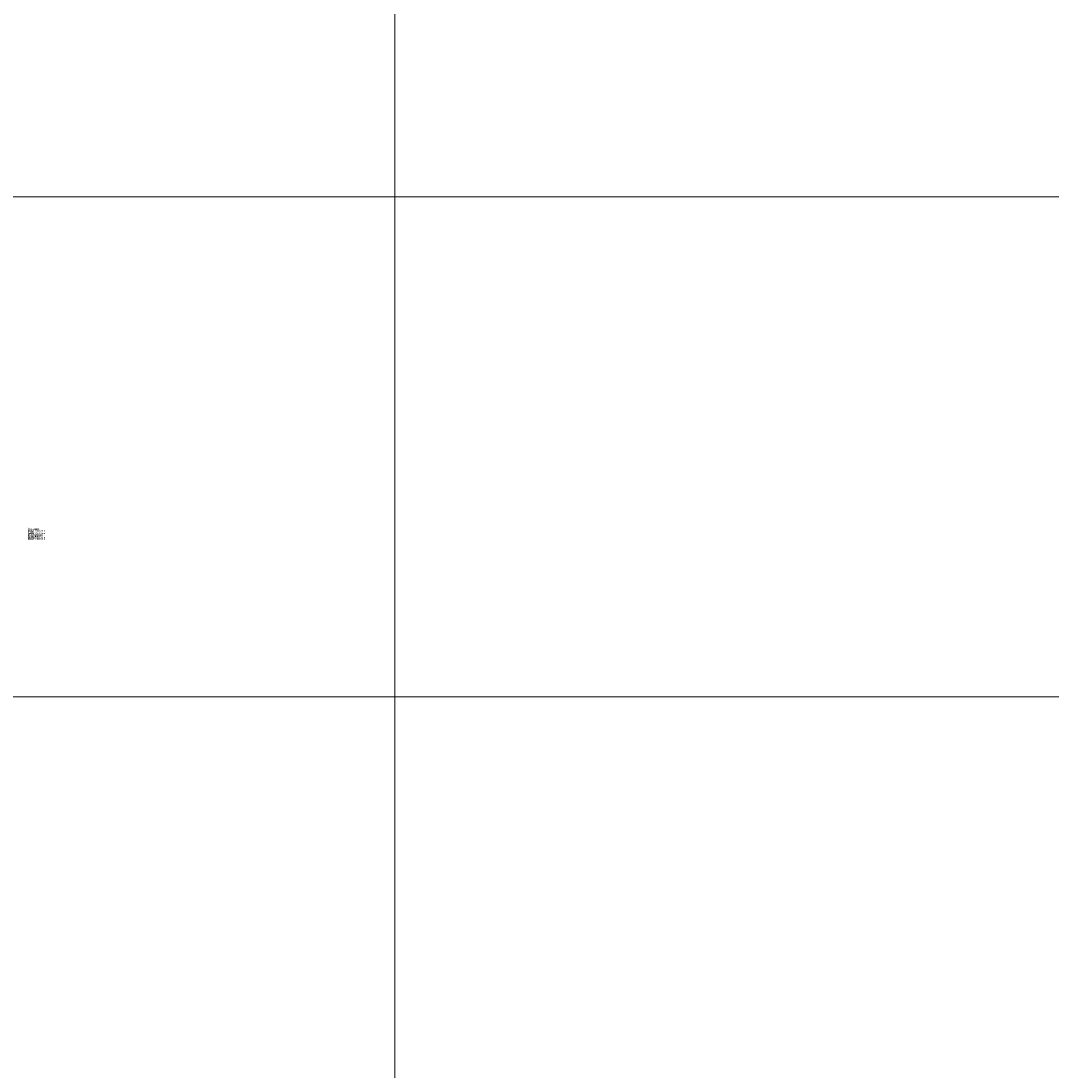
# Model space of a CAD drawing. Extents: x -420 to 300, y 62 to 1112.
# Tile 195 of 256: x -59 to -51, y 386 to 394. Entities that reach past the tile are written whole.
import ezdxf

# ---------------------------------------------------------------- set-up
doc = ezdxf.new("R2010")
doc.units = 0
doc.layers.get('0').update_dxf_attribs({"lineweight": 13})
for name, color, linetype, lineweight, true_color in [('00_E_ST_Handlaufleuchte_Bem', 7, 'Continuous', 5, 0x7d7d00), ('60- 61 allgemeine Ausstattung- 4 Terrassen', 9, 'Continuous', 9, 0x808080), ('AM_6', 2, 'Continuous', 35, 0xffff00)]:
    doc.layers.add(name, color=color, linetype=linetype, lineweight=lineweight, true_color=true_color)
doc.styles.get("Standard").update_dxf_attribs({"font": 'ARIALN.TTF'})

# ---------------------------------------------------------------- blocks, each defined once
blk = doc.blocks.new('Referenz-A06CPUWNL0', base_point=(-395.2377, 76.9534))
at = {"layer": '60- 61 allgemeine Ausstattung- 4 Terrassen', "color": 0}
for p, q in [((-55.9977, 379.2534), (-55.9977, 766.0534)), ((-307.4977, 392.6534), (3.5023, 392.6534))]:
    blk.add_line(p, q, dxfattribs=at)
blk = doc.blocks.new('Maß-A06CPUYVL0', base_point=(-68.3163, 379.0534))
at = {"color": 0, "linetype": 'ByBlock', "lineweight": -2, "ltscale": 0.13}
blk.add_line((-6.4677, 389.0534), (-67.4677, 389.0534), dxfattribs=at)
blk = doc.blocks.new('Blockreferenz-A06CPV5FL0', base_point=(-61.3409, 386.5852))
at = {"layer": 'AM_6', "char_height": 0.01, "attachment_point": 1}
for s, insert in [('{\\fArial Narrow;SPELSBERG}', (-58.6403, 390.2652)), ('{\\fArial Narrow;Deckel_TK1813-6-t}', (-58.64, 390.2552)), ('{\\fArial Narrow;1}', (-58.6396, 390.2752)), ('{\\fArial Narrow;Spelsberg}', (-58.6403, 390.2452)), ('{\\fArial Narrow;$CNSORDERNO.}', (-58.6404, 390.2252)), ('{\\fArial Narrow;Deckel_TK1813-6-t}', (-58.64, 390.2352)), ('{\\fArial Narrow;Deckel_TK1813-6-t}', (-58.64, 390.2152)), ('{\\fArial Narrow;Deckel_TK1813-6-t}', (-58.64, 390.2052)), ('{\\fArial Narrow;Deckel_TK1813-6-t}', (-58.64, 390.1952))]:
    blk.add_mtext(s, dxfattribs=dict(at, insert=insert))
blk = doc.blocks.new('Blockreferenz-A06CPV5NL0', base_point=(-61.3409, 386.5852))
at = {"layer": 'AM_6', "char_height": 0.01, "attachment_point": 1}
for s, insert in [('{\\fArial Narrow;SPELSBERG}', (-58.6403, 390.2652)), ('{\\fArial Narrow;Kasten_TK1813-f-m}', (-58.64, 390.2552)), ('{\\fArial Narrow;1}', (-58.6396, 390.2752)), ('{\\fArial Narrow;Spelsberg}', (-58.6403, 390.2452)), ('{\\fArial Narrow;$CNSORDERNO.}', (-58.6404, 390.2252)), ('{\\fArial Narrow;Kasten_TK1813-f-m}', (-58.64, 390.2352)), ('{\\fArial Narrow;Empty enclosure}', (-58.64, 390.2152)), ('{\\fArial Narrow;Kasten_TK1813-f-m}', (-58.64, 390.2052)), ('{\\fArial Narrow;Kasten_TK1813-f-m}', (-58.64, 390.1952))]:
    blk.add_mtext(s, dxfattribs=dict(at, insert=insert))

msp = doc.modelspace()

# ---------------------------------------------------------------- block references
at = {"color": 8, "lineweight": 13, "ltscale": 0.13, "true_color": 0x808080}
msp.add_blockref('Referenz-A06CPUWNL0', (-395.2377, 76.9534), dxfattribs=at)
at = {"ltscale": 0.13}
for name in ['Blockreferenz-A06CPV5FL0', 'Blockreferenz-A06CPV5NL0']:
    msp.add_blockref(name, (-61.3409, 386.5852), dxfattribs=at)
at = {"layer": '00_E_ST_Handlaufleuchte_Bem', "ltscale": 0.13}
msp.add_blockref('Maß-A06CPUYVL0', (-68.3163, 379.0534), dxfattribs=at)

doc.saveas('drawing.dxf')
